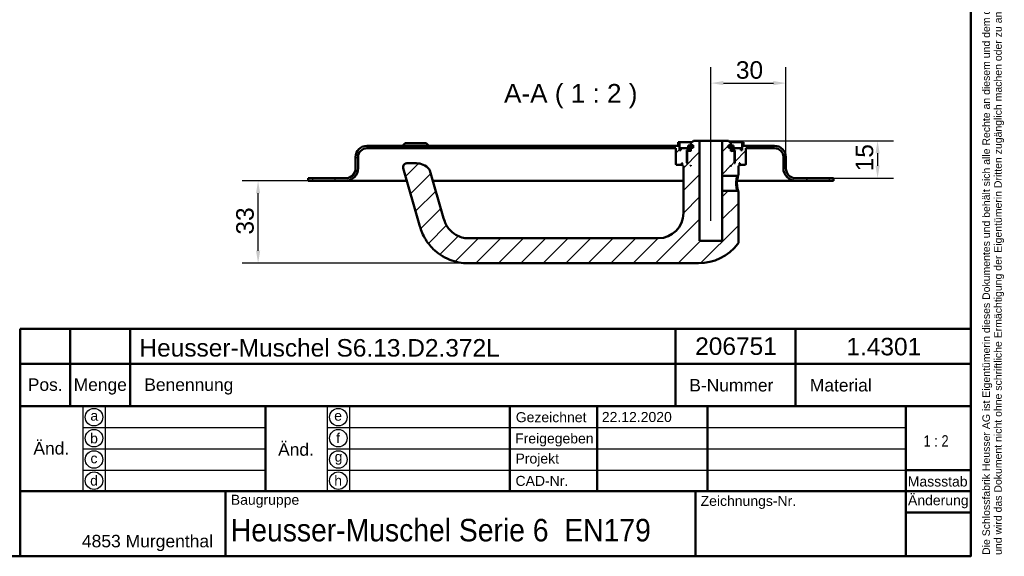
# Model space of a CAD drawing. Header units: millimetres. Extents: x 20 to 833, y 20 to 574.
# Tile 5 of 6: x 440 to 833, y 20 to 235. Entities that reach past the tile are written whole.
import ezdxf
from ezdxf.enums import TextEntityAlignment as Align

# ---------------------------------------------------------------- set-up
doc = ezdxf.new("R2010")
doc.units = ezdxf.units.MM
doc.header["$LTSCALE"] = 2
for name, color, linetype, lineweight in [('Bemaßungen(DIN)', 7, 'Continuous', 25), ('Mittellinie(DIN)', 7, 'Continuous', 25), ('Sichtbare Kanten(DIN)', 7, 'Continuous', 50), ('Skizziergeometrie(DIN)', 7, 'Continuous', 50), ('Skizzierlinie(DIN)', 7, 'Continuous', 25), ('Symbole(DIN)', 7, 'Continuous', 25)]:
    doc.layers.add(name, color=color, linetype=linetype, lineweight=lineweight)
doc.layers.add('Schraffur', color=179, linetype='Continuous', lineweight=9, true_color=0x1e1e47)
doc.styles.add('Aktuell-DIN', font='arial.ttf')
doc.styles.add('Aktuell-DINGroßer Text', font='arial.ttf')
doc.styles.add('STANDARD-DIN~0', font='arial.ttf')
doc.styles.add('Textstil10', font='arial.ttf')
doc.styles.add('Textstil41', font='arial.ttf', dxfattribs={"width": 0.8})
doc.styles.add('Textstil83', font='arial.ttf', dxfattribs={"width": 0.8})
doc.dimstyles.new('CAD-LAN', dxfattribs={"dimscale": 2, "dimtxt": 3.5, "dimasz": 2.5, "dimexe": 3.175, "dimexo": 0, "dimgap": 0.8, "dimtad": 1, "dimrnd": 1e-08, "dimtxsty": 'STANDARD-DIN~0', "dimcen": 0.09, "dimdle": 10, "dimclrd": 250, "dimclre": 250, "dimclrt": 250, "dimadec": 0, "dimazin": 2, "dimtfac": 1, "dimtmove": 0, "dimatfit": 3, "dimfxl": 1, "dimtolj": 1, "dimtzin": 0, "dimlwd": 25, "dimlwe": 25, "dimarcsym": 0})

# ---------------------------------------------------------------- blocks, each defined once
blk = doc.blocks.new('Ränder Standardrahmen')
at = {"layer": 'Skizziergeometrie(DIN)', "flags": 128}
blk.add_lwpolyline([(10, 10), (10, 287), (410, 287), (410, 10), (10, 10)], dxfattribs=at)
blk = doc.blocks.new('Schriftfelder Heusser')
at = {"layer": 'Skizziergeometrie(DIN)'}
for p, q in [((101, 229.92), (101, 236.92)), ((101, 236.92), (291, 236.92)), ((111, 229.92), (111, 236.92)), ((123, 229.92), (123, 236.92)), ((232, 229.92), (232, 236.92)), ((256, 229.92), (256, 236.92)), ((291, 236.92), (291, 229.92)), ((101, 191.42), (101, 229.92)), ((101, 229.92), (291, 229.92)), ((111, 229.92), (111, 221.42)), ((123, 229.92), (123, 221.42)), ((232, 229.92), (232, 221.42)), ((256, 229.92), (256, 221.42)), ((291, 229.92), (291, 191.42)), ((101, 221.42), (291, 221.42)), ((150, 221.42), (150, 204.42)), ((198.85, 221.42), (198.85, 204.42)), ((216.35, 221.42), (216.35, 204.42)), ((238.35, 221.42), (238.35, 204.42)), ((278, 221.42), (278, 191.42)), ((278, 208.67), (291, 208.67)), ((101, 204.42), (291, 204.42)), ((142, 204.42), (142, 191.42)), ((236, 204.42), (236, 191.42)), ((278, 200.17), (291, 200.17)), ((291, 191.42), (101, 191.42))]:
    blk.add_line(p, q, dxfattribs=at)
at = {"layer": 'Skizzierlinie(DIN)'}
for p, q in [((113.5, 221.42), (113.5, 204.42)), ((118, 221.42), (118, 204.42)), ((162.35, 221.42), (162.35, 204.42)), ((166.85, 221.42), (166.85, 204.42)), ((113.5, 217.17), (150, 217.17)), ((162.35, 217.17), (278, 217.17)), ((113.5, 212.92), (150, 212.92)), ((162.35, 212.92), (278, 212.92)), ((113.5, 208.67), (150, 208.67)), ((162.35, 208.67), (278, 208.67))]:
    blk.add_line(p, q, dxfattribs=at)
for centre in [(115.75, 219.25), (164.6, 219.25), (115.75, 215.04), (164.6, 215.04), (115.75, 210.79), (164.6, 210.79), (115.75, 206.54), (164.6, 206.54)]:
    blk.add_circle(centre, 1.75, dxfattribs=at)
at = {"layer": 'Symbole(DIN)', "color": 7, "insert": (293.33, 191.7), "char_height": 1.5, "width": 182.3003, "attachment_point": 1, "rotation": 90, "line_spacing_factor": 0.944221, "style": 'Aktuell-DIN'}
blk.add_mtext('\\fArial|b0|i0;\\H1.5000;Die Schlossfabrik Heusser AG ist Eigentümerin dieses Dokumentes und behält sich alle Rechte an diesem und dem dargestellten Gegenstand vor. Der Empfänger anerkennt diese Rechte\\Pund wird das Dokument nicht ohne schriftliche Ermächtigung der Eigentümerin Dritten zugänglich machen oder zu anderen Zwecken verwenden, zu dem es ihm übergeben worden ist.\\P ', dxfattribs=at)
at = {"layer": 'Symbole(DIN)', "color": 179, "true_color": 0x262659, "style": 'Aktuell-DIN'}
for s, insert, char_height, attachment_point in [('Pos.', (106, 227), 2.489, 2), ('Menge', (117, 227), 2.489, 2), ('Benennung', (125.81, 225.38), 2.489, 4), ('B-Nummer', (234.74, 225.62), 2.489, 4), ('Material', (265.02, 225.62), 2.489, 5), ('\\fArial|b0|i0;a', (115.81, 219.53), 2, 5), ('\\fArial|b0|i0;e', (164.54, 219.53), 2, 5), ('\\fArial|b0|i0;Gezeichnet', (200.05, 219.23), 2, 4), ('\\fArial|b0|i0;b', (115.75, 215), 2, 5), ('\\fArial|b0|i0;f', (164.55, 215.06), 2, 5), ('\\fArial|b0|i0;Freigegeben', (199.92, 216), 2, 1), ('\\fArial|b0|i0;c', (115.75, 211.01), 2, 5), ('\\fArial|b0|i0;g', (164.63, 211.05), 2, 5), ('\\fArial|b0|i0;Projekt', (200, 211.98), 2, 1), ('\\fArial|b0|i0;d', (115.76, 206.55), 2, 5), ('\\fArial|b0|i0;h', (164.55, 206.57), 2, 5), ('\\fArial|b0|i0;CAD-Nr.', (200, 207.5), 2, 1), ('\\fArial|b0|i0;\\H2.0000;Massstab', (284.39, 206.37), 2, 5), ('\\fArial|b0|i0;\\H2.0000;Baugruppe', (143.1, 203.73), 2, 1), ('\\fArial|b0|i0;Zeichnungs-Nr.', (237, 203.5), 2, 1), ('\\fArial|b0|i0;\\H2.5000;4853 Murgenthal', (113.33, 192.46), 2.5, 7)]:
    blk.add_mtext(s, dxfattribs=dict(at, insert=insert, char_height=char_height, attachment_point=attachment_point))
at = {"layer": 'Symbole(DIN)', "color": 179, "true_color": 0x262659, "attachment_point": 5, "style": 'Aktuell-DIN'}
for s, insert, char_height, width in [('Änd.', (107.21, 213), 2.489, 12.3494), ('Änd.', (156.12, 212.76), 2.489, 12.3494), ('\\fArial|b0|i0;Änderung', (284.51, 202.33), 2, 12.1143)]:
    blk.add_mtext(s, dxfattribs=dict(at, insert=insert, char_height=char_height, width=width))
at = {"layer": 'Symbole(DIN)', "color": 7, "insert": (143.1, 196.62), "char_height": 4.5, "width": 90.18, "attachment_point": 4, "style": 'Aktuell-DIN'}
blk.add_mtext('\\fArial|b0|i0;\\W0.90;\\H4.5000;Heusser-Muschel Serie 6  EN179', dxfattribs=at)
at = {"layer": 'Symbole(DIN)', "color": 179, "true_color": 0x262659}
for tag, height, style, p in [('AUTOR', 2.49, 'Aktuell-DIN', (240.03, 219.26)), ('KONTROLLDATUM', 2, 'Textstil10', (217.42, 215.04)), ('KONTROLLIERT_VON', 2, 'Textstil10', (239.98, 215.05))]:
    blk.add_attdef(tag, text='', height=height, dxfattribs=dict(at, style=style)).set_placement(p, align=Align.MIDDLE_LEFT)
at = {"layer": 'Symbole(DIN)', "color": 179, "true_color": 0x262659, "style": 'Textstil10'}
blk.add_attdef('ERSTELLUNGSDATUM_001', (217.26, 218.29), '', height=2, dxfattribs=at)
at = {"layer": 'Symbole(DIN)', "color": 7, "style": 'Textstil83', "width": 0.8}
blk.add_attdef('Anfänglicher_Ansichtsmaßstab_001', (281.57, 213.34), '', height=2.3, dxfattribs=at)
at = {"layer": 'Symbole(DIN)', "color": 179, "true_color": 0x262659, "style": 'Textstil10'}
blk.add_attdef('PROJEKT', text='', height=2, dxfattribs=at).set_placement((217.77, 209.72), align=Align.BOTTOM_LEFT)
at = {"layer": 'Symbole(DIN)', "color": 7, "style": 'Textstil41', "width": 0.8}
blk.add_attdef('STATUS', text='', height=5, dxfattribs=at).set_placement((284.53, 195.86), align=Align.MIDDLE_CENTER)
blk = doc.blocks.new('*D24')
at = {"layer": 'Bemaßungen(DIN)', "color": 250, "linetype": 'Continuous', "lineweight": 25, "true_color": 0x3f3f3f, "transparency": 16777216}
for p, q in [((716.1, 191.23), (716.1, 215.65)), ((746.1, 179.73), (746.1, 215.65)), ((721.1, 209.3), (741.1, 209.3))]:
    blk.add_line(p, q, dxfattribs=at)
at = {"layer": 'Bemaßungen(DIN)', "color": 250, "linetype": 'Continuous', "true_color": 0x3f3f3f, "transparency": 16777216}
for points in [[(721.1, 210.14), (721.1, 208.47), (716.1, 209.3)], [(741.1, 210.14), (741.1, 208.47), (746.1, 209.3)]]:
    blk.add_solid(points, dxfattribs=at)
at = {"layer": 'Defpoints', "color": 0, "linetype": 'Continuous', "transparency": 16777216}
for p in [(746.1, 209.3), (716.1, 191.23), (746.1, 179.73)]:
    blk.add_point(p, dxfattribs=at)
at = {"layer": 'Bemaßungen(DIN)', "color": 250, "linetype": 'Continuous', "lineweight": 25, "true_color": 0x3f3f3f, "transparency": 16777216, "insert": (726.1, 218.06), "char_height": 7, "attachment_point": 1, "style": 'STANDARD-DIN~0'}
blk.add_mtext('\\A1;30', dxfattribs=at)
blk = doc.blocks.new('*D25')
at = {"layer": 'Bemaßungen(DIN)', "color": 250, "linetype": 'Continuous', "lineweight": 25, "true_color": 0x3f3f3f, "transparency": 16777216}
for p, q in [((555.1, 170.23), (528.75, 170.23)), ((535.1, 142.23), (535.1, 165.23)), ((619.1, 137.23), (528.75, 137.23))]:
    blk.add_line(p, q, dxfattribs=at)
at = {"layer": 'Bemaßungen(DIN)', "color": 250, "linetype": 'Continuous', "true_color": 0x3f3f3f, "transparency": 16777216}
for points in [[(534.26, 165.23), (535.93, 165.23), (535.1, 170.23)], [(534.26, 142.23), (535.93, 142.23), (535.1, 137.23)]]:
    blk.add_solid(points, dxfattribs=at)
at = {"layer": 'Defpoints', "color": 0, "linetype": 'Continuous', "transparency": 16777216}
for p in [(535.1, 170.23), (555.1, 170.23), (619.1, 137.23)]:
    blk.add_point(p, dxfattribs=at)
at = {"layer": 'Bemaßungen(DIN)', "color": 250, "linetype": 'Continuous', "lineweight": 25, "true_color": 0x3f3f3f, "transparency": 16777216, "insert": (526.34, 148.72), "char_height": 7, "attachment_point": 1, "rotation": 90, "style": 'STANDARD-DIN~0'}
blk.add_mtext('\\A1;33', dxfattribs=at)
blk = doc.blocks.new('*D26')
at = {"layer": 'Bemaßungen(DIN)', "color": 250, "linetype": 'Continuous', "lineweight": 25, "true_color": 0x3f3f3f, "transparency": 16777216}
for p, q in [((723.1, 186.23), (789.1, 186.23)), ((782.75, 181.23), (782.75, 176.23)), ((765.1, 171.23), (789.1, 171.23))]:
    blk.add_line(p, q, dxfattribs=at)
at = {"layer": 'Bemaßungen(DIN)', "color": 250, "linetype": 'Continuous', "true_color": 0x3f3f3f, "transparency": 16777216}
for points in [[(781.92, 181.23), (783.58, 181.23), (782.75, 186.23)], [(781.92, 176.23), (783.58, 176.23), (782.75, 171.23)]]:
    blk.add_solid(points, dxfattribs=at)
at = {"layer": 'Defpoints', "color": 0, "linetype": 'Continuous', "transparency": 16777216}
for p in [(723.1, 186.23), (765.1, 171.23), (782.75, 171.23)]:
    blk.add_point(p, dxfattribs=at)
at = {"layer": 'Bemaßungen(DIN)', "color": 250, "linetype": 'Continuous', "lineweight": 25, "true_color": 0x3f3f3f, "transparency": 16777216, "insert": (774, 174.02), "char_height": 7, "attachment_point": 1, "rotation": 90, "style": 'STANDARD-DIN~0'}
blk.add_mtext('\\A1;15', dxfattribs=at)

msp = doc.modelspace()

# ---------------------------------------------------------------- hatches: boundary and pattern name
at = {"layer": 'Schraffur'}
h = msp.add_hatch(dxfattribs=at)
h.set_pattern_fill('ANSI31', color=256, scale=50.8, style=0)
h.set_pattern_definition([(45, (0, 0), (-4.49013, 4.49013), [])])
edge = h.paths.add_edge_path()
edge.add_spline(control_points=[(726.723, 172.235), (726.785, 172.294), (726.847, 172.354), (726.97, 172.473), (727.033, 172.534), (727.095, 172.594)], knot_values=[-0.0516944, -0.0516944, -0.0516944, -0.0516944, -0.0259399, -0.0259399, 0, 0, 0, 0], degree=3, periodic=0)
edge.add_line((727.095, 172.594), (727.095, 176.235))
edge.add_line((727.095, 176.235), (727.395, 176.235))
edge.add_line((727.395, 176.235), (727.595, 176.435))
edge.add_line((727.595, 176.435), (727.595, 177.035))
edge.add_line((727.595, 177.035), (727.395, 177.235))
edge.add_line((727.395, 177.235), (727.695, 177.235))
edge.add_line((727.695, 177.235), (727.695, 176.735))
edge.add_line((727.695, 176.735), (727.795, 176.635))
edge.add_line((727.795, 176.635), (729.895, 176.635))
edge.add_line((729.895, 176.635), (730.095, 176.835))
edge.add_line((730.095, 176.835), (730.095, 183.235))
edge.add_line((730.095, 183.235), (741.595, 183.235))
edge.add_ellipse((741.595, 179.735), major_axis=(0, 3.5), ratio=1, start_angle=270, end_angle=360, ccw=False)
edge.add_line((745.095, 179.735), (745.095, 175.235))
edge.add_ellipse((750.095, 175.235), major_axis=(-5, 0), ratio=1, start_angle=0, end_angle=90)
edge.add_line((750.095, 170.235), (765.095, 170.235))
edge.add_line((765.095, 170.235), (765.095, 171.235))
edge.add_line((765.095, 171.235), (750.095, 171.235))
edge.add_ellipse((750.095, 175.235), major_axis=(0, -4), ratio=1, start_angle=270, end_angle=360, ccw=False)
edge.add_line((746.095, 175.235), (746.095, 179.735))
edge.add_ellipse((741.595, 179.735), major_axis=(4.5, 0), ratio=1, start_angle=0, end_angle=90)
edge.add_line((741.595, 184.235), (729.095, 184.235))
edge.add_line((729.095, 184.235), (729.095, 185.735))
edge.add_line((729.095, 185.735), (728.595, 185.735))
edge.add_line((728.595, 185.735), (728.595, 182.435))
edge.add_line((728.595, 182.435), (728.095, 182.435))
edge.add_line((728.095, 182.435), (728.095, 183.235))
edge.add_line((728.095, 183.235), (725.095, 183.235))
edge.add_line((725.095, 183.235), (725.095, 182.435))
edge.add_line((725.095, 182.435), (725.845, 182.435))
edge.add_line((725.845, 182.435), (725.645, 182.235))
edge.add_line((725.645, 182.235), (725.645, 177.435))
edge.add_line((725.645, 177.435), (725.845, 177.235))
edge.add_line((725.845, 177.235), (725.595, 177.235))
edge.add_line((725.595, 177.235), (725.595, 182.035))
edge.add_line((725.595, 182.035), (725.395, 182.235))
edge.add_line((725.395, 182.235), (724.295, 182.235))
edge.add_line((724.295, 182.235), (724.095, 182.035))
edge.add_line((724.095, 182.035), (724.095, 183.435))
edge.add_line((724.095, 183.435), (725.112, 183.435))
edge.add_line((725.112, 183.435), (725.112, 184.335))
edge.add_line((725.112, 184.335), (723.61, 184.335))
edge.add_line((723.61, 184.335), (723.61, 183.435))
edge.add_line((723.61, 183.435), (723.195, 183.435))
edge.add_line((723.195, 183.435), (723.195, 184.535))
edge.add_line((723.195, 184.535), (724.095, 184.535))
edge.add_line((724.095, 184.535), (724.095, 185.235))
edge.add_line((724.095, 185.235), (723.095, 186.235))
edge.add_line((723.095, 186.235), (720.595, 186.235))
edge.add_line((720.595, 186.235), (720.595, 172.235))
edge.add_line((720.595, 172.235), (726.723, 172.235))
h.paths.add_polyline_path([(724.295, 176.235), (724.095, 176.235), (724.095, 176.435)], flags=0)
edge = h.paths.add_edge_path()
edge.add_spline(control_points=[(727.095, 165.874), (727.034, 165.934), (726.972, 165.994), (726.848, 166.115), (726.786, 166.175), (726.724, 166.235)], knot_values=[-0.0518926, -0.0518926, -0.0518926, -0.0518926, -0.0259463, -0.0259463, -0.0001025, -0.0001025, -0.0001025, -0.0001025], degree=3, periodic=0)
edge.add_line((726.724, 166.235), (720.595, 166.235))
edge.add_line((720.595, 166.235), (720.595, 146.235))
edge.add_line((720.595, 146.235), (711.595, 146.235))
edge.add_line((711.595, 146.235), (711.595, 186.235))
edge.add_line((711.595, 186.235), (709.095, 186.235))
edge.add_line((709.095, 186.235), (708.095, 185.235))
edge.add_line((708.095, 185.235), (708.095, 184.535))
edge.add_line((708.095, 184.535), (708.995, 184.535))
edge.add_line((708.995, 184.535), (708.995, 183.435))
edge.add_line((708.995, 183.435), (708.581, 183.435))
edge.add_line((708.581, 183.435), (708.581, 184.335))
edge.add_line((708.581, 184.335), (707.079, 184.335))
edge.add_line((707.079, 184.335), (707.079, 183.435))
edge.add_line((707.079, 183.435), (708.095, 183.435))
edge.add_line((708.095, 183.435), (708.095, 182.035))
edge.add_line((708.095, 182.035), (707.895, 182.235))
edge.add_line((707.895, 182.235), (706.795, 182.235))
edge.add_line((706.795, 182.235), (706.595, 182.035))
edge.add_line((706.595, 182.035), (706.595, 177.235))
edge.add_line((706.595, 177.235), (706.345, 177.235))
edge.add_line((706.345, 177.235), (706.545, 177.435))
edge.add_line((706.545, 177.435), (706.545, 182.235))
edge.add_line((706.545, 182.235), (706.345, 182.435))
edge.add_line((706.345, 182.435), (707.095, 182.435))
edge.add_line((707.095, 182.435), (707.095, 183.235))
edge.add_line((707.095, 183.235), (704.095, 183.235))
edge.add_line((704.095, 183.235), (704.095, 182.435))
edge.add_line((704.095, 182.435), (703.595, 182.435))
edge.add_line((703.595, 182.435), (703.595, 185.735))
edge.add_line((703.595, 185.735), (703.095, 185.735))
edge.add_line((703.095, 185.735), (703.095, 184.235))
edge.add_line((703.095, 184.235), (578.595, 184.235))
edge.add_ellipse((578.595, 179.735), major_axis=(0, 4.5), ratio=1, start_angle=0, end_angle=90)
edge.add_line((574.095, 179.735), (574.095, 175.235))
edge.add_ellipse((570.095, 175.235), major_axis=(4, 0), ratio=1, start_angle=270, end_angle=360, ccw=False)
edge.add_line((570.095, 171.235), (555.095, 171.235))
edge.add_line((555.095, 171.235), (555.095, 170.235))
edge.add_line((555.095, 170.235), (570.095, 170.235))
edge.add_ellipse((570.095, 175.235), major_axis=(0, -5), ratio=1, start_angle=0, end_angle=90)
edge.add_line((575.095, 175.235), (575.095, 179.735))
edge.add_ellipse((578.595, 179.735), major_axis=(-3.5, 0), ratio=1, start_angle=270, end_angle=360, ccw=False)
edge.add_line((578.595, 183.235), (702.095, 183.235))
edge.add_line((702.095, 183.235), (702.095, 176.835))
edge.add_line((702.095, 176.835), (702.295, 176.635))
edge.add_line((702.295, 176.635), (704.395, 176.635))
edge.add_line((704.395, 176.635), (704.495, 176.735))
edge.add_line((704.495, 176.735), (704.495, 177.235))
edge.add_line((704.495, 177.235), (704.795, 177.235))
edge.add_line((704.795, 177.235), (704.595, 177.035))
edge.add_line((704.595, 177.035), (704.595, 176.435))
edge.add_line((704.595, 176.435), (704.795, 176.235))
edge.add_line((704.795, 176.235), (705.095, 176.235))
edge.add_line((705.095, 176.235), (705.095, 157.235))
edge.add_ellipse((695.095, 157.235), major_axis=(10, 0), ratio=1, start_angle=270, end_angle=360, ccw=False)
edge.add_line((695.095, 147.235), (619.095, 147.235))
edge.add_spline(control_points=[(619.095, 147.235), (618.233, 147.235), (617.368, 147.355), (615.694, 147.818), (614.895, 148.162), (613.017, 149.273), (612.007, 150.165), (610.493, 152.131), (609.805, 153.355), (609.269, 155.223)], knot_values=[-2.1009717, -2.1009717, -2.1009717, -2.1009717, -1.6733657, -1.6733657, -1.2398076, -1.2398076, -0.5829242, -0.5829242, 0, 0, 0, 0], degree=3, periodic=0)
edge.add_line((609.269, 155.223), (603.797, 174.307))
edge.add_ellipse((602.355, 173.893), major_axis=(1.442, 0.413), ratio=1, start_angle=0, end_angle=25.69736)
edge.add_ellipse((598.248, 170.235), major_axis=(5.227, 4.656), ratio=1, start_angle=0, end_angle=48.30264)
edge.add_line((598.248, 177.235), (594.545, 177.235))
edge.add_ellipse((594.545, 175.735), major_axis=(0, 1.5), ratio=1, start_angle=0, end_angle=106)
edge.add_line((593.103, 175.321), (599.657, 152.467))
edge.add_spline(control_points=[(599.657, 152.467), (600.072, 151.018), (600.546, 149.387), (602.662, 145.694), (603.809, 144.208), (606.817, 141.274), (608.985, 139.737), (614.038, 137.727), (616.565, 137.235), (619.095, 137.235)], knot_values=[-3.2184945, -3.2184945, -3.2184945, -3.2184945, -2.3249025, -2.3249025, -1.6315616, -1.6315616, -0.7590705, -0.7590705, 0, 0, 0, 0], degree=3, periodic=0)
edge.add_line((619.095, 137.235), (711.095, 137.235))
edge.add_ellipse((711.095, 157.235), major_axis=(0, -20), ratio=1, start_angle=0, end_angle=52.1433)
edge.add_spline(control_points=[(726.886, 144.961), (726.953, 145.048), (727.007, 145.146), (727.086, 145.378), (727.097, 145.492), (727.095, 145.575)], knot_values=[-0.0452946, -0.0452946, -0.0452946, -0.0452946, -0.0249472, -0.0249472, 0, 0, 0, 0], degree=3, periodic=0)
edge.add_line((727.095, 145.575), (727.095, 165.874))
h.paths.add_polyline_path([(708.095, 176.235), (707.895, 176.235), (708.095, 176.435)], flags=0)

# ---------------------------------------------------------------- linework, layer by layer
at = {"layer": 'Mittellinie(DIN)', "linetype": 'Continuous'}
msp.add_line((716.095, 154.235), (716.095, 191.235), dxfattribs=at)
at = {"layer": 'Sichtbare Kanten(DIN)'}
for p, q in [((593.845, 185.235), (592.845, 184.235)), ((593.845, 185.235), (602.345, 185.235)), ((602.345, 185.235), (603.345, 184.235)), ((703.595, 185.735), (703.095, 185.735)), ((703.095, 185.735), (703.095, 184.235)), ((703.595, 182.435), (703.595, 185.735)), ((703.595, 185.735), (708.595, 185.735)), ((709.095, 186.235), (708.095, 185.235)), ((708.095, 185.235), (708.095, 184.535)), ((711.595, 186.235), (709.095, 186.235)), ((711.595, 146.235), (711.595, 186.235)), ((711.595, 186.235), (720.595, 186.235)), ((723.095, 186.235), (720.595, 186.235)), ((720.595, 186.235), (720.595, 172.235)), ((724.095, 185.235), (723.095, 186.235)), ((723.595, 185.735), (728.595, 185.735)), ((724.095, 184.535), (724.095, 185.235)), ((729.095, 185.735), (728.595, 185.735)), ((728.595, 185.735), (728.595, 182.435)), ((729.095, 184.235), (729.095, 185.735)), ((703.095, 184.235), (578.595, 184.235)), ((578.595, 183.235), (702.095, 183.235)), ((702.095, 183.235), (702.095, 176.835)), ((704.095, 182.435), (703.595, 182.435)), ((707.095, 183.235), (704.095, 183.235)), ((704.095, 183.235), (704.095, 182.435)), ((706.545, 182.235), (706.345, 182.435)), ((706.345, 182.435), (707.095, 182.435)), ((706.545, 177.435), (706.545, 182.235)), ((706.545, 182.235), (706.795, 182.235)), ((706.795, 182.235), (706.595, 182.035)), ((706.595, 182.035), (706.595, 177.235)), ((707.895, 182.235), (706.795, 182.235)), ((708.581, 184.335), (707.079, 184.335)), ((707.079, 184.335), (707.079, 183.435)), ((707.079, 183.435), (708.095, 183.435)), ((707.095, 182.435), (707.095, 183.235)), ((707.095, 183.235), (708.095, 183.235)), ((708.095, 182.435), (707.095, 182.435)), ((708.095, 182.035), (707.895, 182.235)), ((708.095, 182.235), (707.895, 182.235)), ((708.095, 184.535), (708.995, 184.535)), ((708.095, 183.435), (708.095, 182.035)), ((708.581, 183.435), (708.581, 184.335)), ((708.995, 184.335), (708.581, 184.335)), ((708.995, 183.435), (708.581, 183.435)), ((708.995, 184.535), (708.995, 183.435)), ((723.195, 183.435), (723.195, 184.535)), ((723.195, 184.535), (724.095, 184.535)), ((723.61, 184.335), (723.195, 184.335)), ((723.61, 183.435), (723.195, 183.435)), ((725.112, 184.335), (723.61, 184.335)), ((723.61, 184.335), (723.61, 183.435)), ((724.095, 182.035), (724.095, 183.435)), ((724.095, 183.435), (725.112, 183.435)), ((724.095, 183.235), (725.095, 183.235)), ((725.095, 182.435), (724.095, 182.435)), ((724.295, 182.235), (724.095, 182.035)), ((724.295, 182.235), (724.095, 182.235)), ((725.395, 182.235), (724.295, 182.235)), ((728.095, 183.235), (725.095, 183.235)), ((725.095, 183.235), (725.095, 182.435)), ((725.095, 182.435), (725.845, 182.435)), ((725.112, 183.435), (725.112, 184.335)), ((725.595, 182.035), (725.395, 182.235)), ((725.395, 182.235), (725.645, 182.235)), ((725.595, 177.235), (725.595, 182.035)), ((725.845, 182.435), (725.645, 182.235)), ((725.645, 182.235), (725.645, 177.435)), ((728.095, 182.435), (728.095, 183.235)), ((728.595, 182.435), (728.095, 182.435)), ((741.595, 184.235), (729.095, 184.235)), ((730.095, 176.835), (730.095, 183.235)), ((730.095, 183.235), (741.595, 183.235)), ((574.095, 179.735), (574.095, 175.235)), ((575.095, 175.235), (575.095, 179.735)), ((598.248, 177.235), (594.545, 177.235)), ((704.495, 176.735), (704.495, 177.235)), ((704.495, 177.235), (704.795, 177.235)), ((704.795, 177.235), (704.595, 177.035)), ((706.345, 177.235), (706.545, 177.435)), ((706.595, 177.235), (706.345, 177.235)), ((706.595, 177.435), (706.545, 177.435)), ((725.645, 177.435), (725.595, 177.435)), ((725.845, 177.235), (725.595, 177.235)), ((725.645, 177.435), (725.845, 177.235)), ((727.595, 177.035), (727.395, 177.235)), ((727.395, 177.235), (727.695, 177.235)), ((727.695, 177.235), (727.695, 176.735)), ((745.095, 179.735), (745.095, 175.235)), ((746.095, 175.235), (746.095, 179.735)), ((593.103, 175.321), (599.657, 152.467)), ((609.269, 155.223), (603.797, 174.307)), ((702.095, 176.835), (702.295, 176.635)), ((702.295, 176.635), (704.395, 176.635)), ((704.395, 176.635), (704.495, 176.735)), ((704.395, 176.635), (704.595, 176.635)), ((704.595, 176.735), (704.495, 176.735)), ((704.595, 177.035), (704.595, 176.435)), ((704.595, 176.435), (704.795, 176.235)), ((704.795, 176.235), (705.095, 176.235)), ((705.095, 176.235), (705.095, 157.235)), ((707.895, 176.235), (708.095, 176.435)), ((708.095, 176.235), (707.895, 176.235)), ((708.095, 176.435), (708.095, 176.235)), ((724.095, 176.235), (724.095, 176.435)), ((724.095, 176.435), (724.295, 176.235)), ((724.295, 176.235), (724.095, 176.235)), ((727.095, 172.594), (727.095, 176.235)), ((727.095, 176.235), (727.395, 176.235)), ((727.395, 176.235), (727.595, 176.435)), ((727.595, 176.435), (727.595, 177.035)), ((727.695, 176.735), (727.595, 176.735)), ((727.595, 176.635), (727.795, 176.635)), ((727.695, 176.735), (727.795, 176.635)), ((727.795, 176.635), (729.895, 176.635)), ((729.895, 176.635), (730.095, 176.835)), ((570.095, 171.235), (555.095, 171.235)), ((555.095, 171.235), (555.095, 170.235)), ((555.095, 170.235), (570.095, 170.235)), ((570.095, 170.235), (585.095, 170.235)), ((594.562, 170.235), (585.095, 170.235)), ((705.095, 170.235), (604.965, 170.235)), ((720.595, 172.235), (726.723, 172.235)), ((720.595, 166.235), (720.595, 172.235)), ((735.095, 170.235), (726.583, 170.235)), ((726.723, 172.234), (727.095, 172.594)), ((735.095, 170.235), (750.095, 170.235)), ((765.095, 171.235), (750.095, 171.235)), ((750.095, 170.235), (765.095, 170.235)), ((765.095, 170.235), (765.095, 171.235)), ((726.724, 166.235), (720.595, 166.235)), ((720.595, 166.235), (720.595, 146.235)), ((727.096, 165.874), (726.724, 166.235)), ((727.095, 145.575), (727.095, 165.874)), ((695.095, 147.235), (619.095, 147.235)), ((720.595, 146.235), (711.595, 146.235)), ((619.095, 137.235), (711.095, 137.235))]:
    msp.add_line(p, q, dxfattribs=at)
for centre, radius, start, end in [((578.595, 179.735), 4.5, 90, 180), ((578.595, 179.735), 3.5, 90, 180), ((741.595, 179.735), 4.5, 0, 90), ((741.595, 179.735), 3.5, 0, 90), ((594.545, 175.735), 1.5, 90, 196), ((598.248, 170.235), 7, 41.69736, 90), ((570.095, 175.235), 4, 270, 0), ((570.095, 175.235), 5, 270, 0), ((602.355, 173.893), 1.5, 16, 41.69736), ((750.095, 175.235), 5, 180, 270), ((750.095, 175.235), 4, 180, 270), ((695.095, 157.235), 10, 270, 0), ((711.095, 157.235), 20, 270, 322.1433)]:
    msp.add_arc(centre, radius, start, end, dxfattribs=at)
for points, knots in [([(726.723, 172.235), (726.723, 172.235), (726.714, 172.209), (726.697, 172.159), (726.68, 172.108), (726.654, 172.033), (726.622, 171.936), (726.528, 171.643), (726.382, 171.146), (726.285, 170.541), (726.22, 170.139), (726.178, 169.687), (726.178, 169.235), (726.178, 168.783), (726.22, 168.332), (726.284, 167.928), (726.412, 167.122), (726.628, 166.513), (726.698, 166.311), (726.716, 166.261), (726.724, 166.235), (726.724, 166.235)], [0.5288096, 0.5288096, 0.5288096, 0.5288096, 0.6043056, 0.6043056, 0.6043056, 0.6798438, 0.6798438, 0.6798438, 0.9064584, 0.9064584, 0.9064584, 1.0575348, 1.0575348, 1.0575348, 1.2086112, 1.2086112, 1.2086112, 1.510764, 1.510764, 1.510764, 1.5864791, 1.5864791, 1.5864791, 1.5864791]), ([(727.096, 165.874), (727.096, 165.874), (727.052, 166.014), (726.662, 167.209), (726.487, 169.236), (726.64, 171.006), (726.943, 172.116), (727.077, 172.537), (727.095, 172.594), (727.095, 172.594)], [0.5287758, 0.5287758, 0.5287758, 0.5287758, 0.6043056, 0.9064584, 1.0575348, 1.2086112, 1.4352258, 1.510764, 1.5862579, 1.5862579, 1.5862579, 1.5862579]), ([(619.095, 147.235), (618.233, 147.235), (617.368, 147.355), (615.694, 147.818), (614.895, 148.162), (613.017, 149.273), (612.007, 150.165), (610.493, 152.131), (609.805, 153.355), (609.269, 155.223)], [-2.1009717, -2.1009717, -2.1009717, -2.1009717, -1.6733657, -1.6733657, -1.2398076, -1.2398076, -0.5829242, -0.5829242, 0, 0, 0, 0]), ([(599.657, 152.467), (600.072, 151.018), (600.546, 149.387), (602.662, 145.694), (603.809, 144.208), (606.817, 141.274), (608.985, 139.737), (614.038, 137.727), (616.565, 137.235), (619.095, 137.235)], [-3.2184945, -3.2184945, -3.2184945, -3.2184945, -2.3249025, -2.3249025, -1.6315616, -1.6315616, -0.7590705, -0.7590705, 0, 0, 0, 0]), ([(726.886, 144.961), (726.953, 145.048), (727.007, 145.146), (727.086, 145.378), (727.097, 145.492), (727.097, 145.575)], [-0.045294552, -0.045294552, -0.045294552, -0.045294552, -0.024947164, -0.024947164, 0, 0, 0, 0])]:
    msp.add_open_spline(points, degree=3, knots=knots, dxfattribs=at)

# ---------------------------------------------------------------- block references
at = {"xscale": 2, "yscale": 2, "zscale": 2}
msp.add_blockref('Ränder Standardrahmen', (0, 0), dxfattribs=at)
msp.add_blockref('Schriftfelder Heusser', (238, -362.833), dxfattribs=at).add_auto_attribs({'ERSTELLUNGSDATUM_001': '22.12.2020', 'Anfänglicher_Ansichtsmaßstab_001': '1 : 2'})

# ---------------------------------------------------------------- texts
at = {"layer": 'Symbole(DIN)', "color": 7, "insert": (633.423, 199.235), "char_height": 7.4676, "attachment_point": 7, "style": 'Aktuell-DINGroßer Text'}
msp.add_mtext('A-A ( 1 : 2 )', dxfattribs=at)
at = {"layer": 'Symbole(DIN)', "color": 7, "char_height": 7, "attachment_point": 1, "style": 'Aktuell-DIN'}
for s, insert, width in [('{\\fArial|b0|i0;\\H7.0000;Heusser-Muschel S6.13.D2.372L}', (487.659, 106.906), 144.02821), ('{\\fArial|b0|i0;\\H7.0000;206751}', (709.83, 107.58), 32.62043), ('{\\fArial|b0|i0;\\H7.0000;1.4301}', (770.274, 107.401), 29.89939)]:
    msp.add_mtext(s, dxfattribs=dict(at, insert=insert, width=width))

# ---------------------------------------------------------------- dimensions: what is measured, and where the dimension line sits
at = {"layer": 'Bemaßungen(DIN)', "color": 250, "linetype": 'Continuous', "lineweight": 25, "true_color": 0x3f3f3f}
for base, p1, p2, angle, picture, middle in [((746.095, 209.303), (716.095, 191.235), (746.095, 179.735), 180, '*D24', (731.095, 209.303)), ((782.752, 171.235), (723.095, 186.235), (765.095, 171.235), 90, '*D26', (782.752, 178.735)), ((535.095, 170.235), (619.095, 137.235), (555.095, 170.235), 270, '*D25', (535.095, 153.735))]:
    dim = msp.add_linear_dim(base=base, p1=p1, p2=p2, angle=angle, dimstyle='CAD-LAN', override={"dimgap": 0.8, "dimdec": 2, "dimtol": 0, "dimlim": 0, "dimtp": 0, "dimtm": 0, "dimtdec": 2, "dimtofl": 0, "dimatfit": 1}, dxfattribs=at)
    dim.commit()
    dim.dimension.update_dxf_attribs({"geometry": picture, "text_midpoint": middle, "dimtype": 160})

doc.saveas('drawing.dxf')
